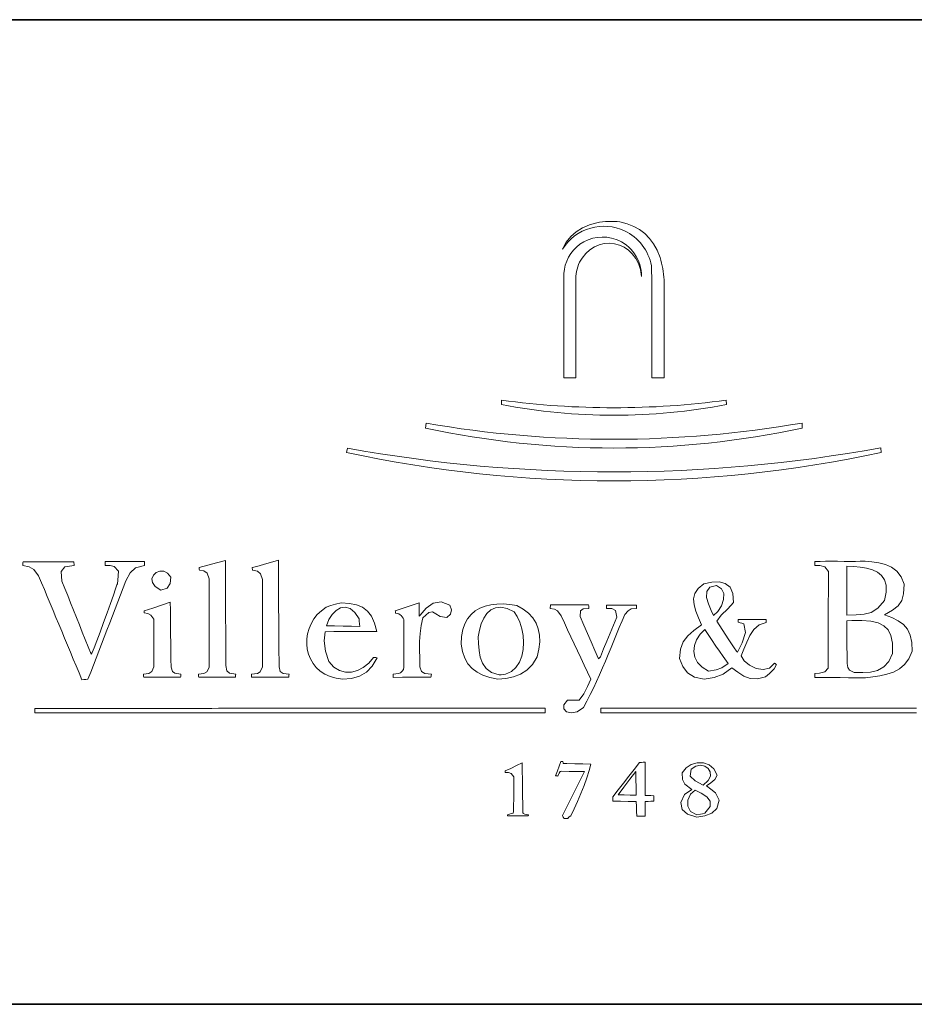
# Model space of a CAD drawing. Header units: millimetres. Extents: x 22 to 287, y 10 to 166.
# Tile 4 of 6: x 243 to 270, y 10 to 40. Entities that reach past the tile are written whole.
import ezdxf

# ---------------------------------------------------------------- set-up
doc = ezdxf.new("R2010")
doc.units = ezdxf.units.MM
doc.layers.add('253', color=7, linetype='Continuous', true_color=0xffffff)
doc.layers.add('255', color=7, linetype='Continuous', true_color=0xffffff)

# ---------------------------------------------------------------- blocks, each defined once
blk = doc.blocks.new('TabularNote1')
at = {"layer": '253', "color": 163, "linetype": 'Continuous', "lineweight": 35}
for p, q in [((-50, 30), (0, 30)), ((-50, 0), (0, 0))]:
    blk.add_line(p, q, dxfattribs=at)

msp = doc.modelspace()

# ---------------------------------------------------------------- linework, layer by layer
at = {"layer": '255', "color": 7, "linetype": 'Continuous', "lineweight": 18}
for p, q in [((259.896, 33.541), (260.087, 33.658)), ((260.087, 33.658), (260.296, 33.747)), ((260.296, 33.747), (260.519, 33.812)), ((261.226, 33.837), (261.447, 33.78)), ((261.447, 33.78), (261.646, 33.702)), ((261.646, 33.702), (261.825, 33.603)), ((261.825, 33.603), (261.984, 33.481)), ((259.586, 33.217), (259.727, 33.395)), ((259.727, 33.395), (259.896, 33.541)), ((261.984, 33.481), (262.125, 33.337)), ((262.125, 33.337), (262.249, 33.168)), ((259.477, 33.005), (259.586, 33.217)), ((260.45, 33.08), (260.311, 32.992)), ((260.597, 33.142), (260.45, 33.08)), ((260.75, 33.178), (260.597, 33.142)), ((260.904, 33.188), (260.75, 33.178)), ((261.058, 33.173), (260.904, 33.188)), ((261.208, 33.133), (261.058, 33.173)), ((261.351, 33.068), (261.208, 33.133)), ((261.484, 32.978), (261.351, 33.068)), ((262.249, 33.168), (262.357, 32.973)), ((260.185, 32.876), (260.073, 32.734)), ((260.311, 32.992), (260.185, 32.876)), ((261.603, 32.865), (261.484, 32.978)), ((261.705, 32.727), (261.603, 32.865)), ((261.788, 32.567), (261.705, 32.727)), ((262.357, 32.973), (262.449, 32.752)), ((261.848, 32.384), (261.788, 32.567)), ((259.516, 29.089), (259.517, 32.265)), ((259.885, 32.187), (259.885, 29.089)), ((261.882, 32.178), (261.848, 32.384)), ((262.201, 29.089), (262.201, 32.086)), ((262.571, 29.089), (262.571, 32.07)), ((259.637, 29.089), (259.516, 29.089)), ((259.76, 29.089), (259.637, 29.089)), ((259.885, 29.089), (259.76, 29.089)), ((262.571, 29.089), (262.201, 29.089)), ((257.613, 28.273), (257.618, 28.405)), ((264.468, 28.273), (264.463, 28.405)), ((255.302, 27.556), (255.319, 27.705)), ((266.773, 27.711), (266.779, 27.556)), ((252.894, 26.814), (252.92, 26.944)), ((269.172, 26.955), (269.189, 26.812)), ((243.031, 23.37), (243.033, 23.409)), ((243.033, 23.409), (243.037, 23.447)), ((243.037, 23.447), (243.042, 23.486)), ((243.042, 23.486), (243.299, 23.486)), ((243.299, 23.486), (243.556, 23.486)), ((243.556, 23.486), (243.812, 23.486)), ((243.812, 23.486), (244.07, 23.486)), ((244.07, 23.486), (244.328, 23.486)), ((244.328, 23.486), (244.587, 23.486)), ((244.587, 23.486), (244.588, 23.447)), ((244.588, 23.447), (244.592, 23.409)), ((244.592, 23.409), (244.598, 23.37)), ((245.541, 23.492), (245.839, 23.492)), ((245.541, 23.453), (245.541, 23.492)), ((245.541, 23.413), (245.541, 23.453)), ((245.541, 23.37), (245.541, 23.413)), ((245.839, 23.492), (246.137, 23.492)), ((246.137, 23.492), (246.436, 23.492)), ((246.436, 23.492), (246.737, 23.492)), ((246.737, 23.492), (246.737, 23.453)), ((246.737, 23.453), (246.737, 23.413)), ((246.737, 23.413), (246.737, 23.37)), ((248.673, 23.38), (248.938, 23.453)), ((248.938, 23.453), (249.203, 23.525)), ((249.203, 23.525), (249.204, 23.297)), ((250.158, 23.336), (250.369, 23.401)), ((250.369, 23.401), (250.819, 23.536)), ((250.819, 23.536), (250.82, 23.319)), ((267.165, 23.492), (267.325, 23.495)), ((267.165, 23.453), (267.165, 23.492)), ((267.165, 23.413), (267.165, 23.453)), ((267.165, 23.37), (267.165, 23.413)), ((267.325, 23.495), (267.485, 23.497)), ((267.485, 23.497), (267.645, 23.497)), ((267.645, 23.497), (267.85, 23.497)), ((267.85, 23.497), (268.059, 23.495)), ((268.059, 23.495), (268.268, 23.492)), ((268.268, 23.492), (268.407, 23.495)), ((268.407, 23.495), (268.549, 23.497)), ((268.549, 23.497), (268.693, 23.497)), ((268.693, 23.497), (268.9, 23.478)), ((268.9, 23.478), (269.11, 23.448)), ((269.11, 23.448), (269.314, 23.397)), ((243.222, 23.333), (243.031, 23.37)), ((243.365, 23.244), (243.222, 23.333)), ((243.511, 23.056), (243.365, 23.244)), ((244.308, 23.331), (244.196, 23.186)), ((244.196, 23.186), (244.223, 22.896)), ((244.598, 23.37), (244.308, 23.331)), ((245.69, 23.369), (245.541, 23.37)), ((245.819, 23.337), (245.69, 23.369)), ((245.943, 23.199), (245.819, 23.337)), ((245.927, 22.919), (245.943, 23.199)), ((246.305, 23.147), (246.175, 22.902)), ((246.464, 23.301), (246.305, 23.147)), ((246.737, 23.37), (246.464, 23.301)), ((247.011, 23.073), (247.094, 23.154)), ((247.094, 23.154), (247.204, 23.199)), ((247.204, 23.199), (247.324, 23.198)), ((247.324, 23.198), (247.44, 23.139)), ((247.44, 23.139), (247.537, 23.012)), ((248.408, 23.304), (248.673, 23.38)), ((248.409, 23.282), (248.408, 23.304)), ((248.41, 23.258), (248.409, 23.282)), ((248.414, 23.232), (248.41, 23.258)), ((248.545, 23.203), (248.414, 23.232)), ((248.651, 23.133), (248.545, 23.203)), ((248.712, 22.968), (248.651, 23.133)), ((249.204, 23.297), (249.205, 23.069)), ((250.024, 23.304), (250.158, 23.336)), ((250.025, 23.282), (250.024, 23.304)), ((250.026, 23.258), (250.025, 23.282)), ((250.03, 23.232), (250.026, 23.258)), ((250.185, 23.197), (250.03, 23.232)), ((250.274, 23.117), (250.185, 23.197)), ((250.333, 22.946), (250.274, 23.117)), ((250.82, 23.319), (250.821, 23.103)), ((250.821, 23.103), (250.822, 22.887)), ((267.32, 23.368), (267.165, 23.37)), ((267.468, 23.33), (267.32, 23.368)), ((267.579, 23.188), (267.468, 23.33)), ((267.577, 22.962), (267.579, 23.188)), ((268.141, 23.354), (268.347, 23.343)), ((268.141, 23.105), (268.141, 23.354)), ((268.141, 22.856), (268.141, 23.105)), ((268.347, 23.343), (268.549, 23.324)), ((268.549, 23.324), (268.742, 23.291)), ((268.742, 23.291), (268.919, 23.241)), ((268.919, 23.241), (269.074, 23.168)), ((269.074, 23.168), (269.199, 23.068)), ((269.314, 23.397), (269.502, 23.316)), ((269.502, 23.316), (269.665, 23.196)), ((269.665, 23.196), (269.796, 23.028)), ((243.599, 22.845), (243.511, 23.056)), ((243.688, 22.634), (243.599, 22.845)), ((244.223, 22.896), (244.31, 22.674)), ((245.899, 22.78), (245.916, 22.81)), ((245.916, 22.81), (245.927, 22.919)), ((246.175, 22.902), (246.092, 22.688)), ((246.968, 22.968), (247.011, 23.073)), ((246.981, 22.849), (246.968, 22.968)), ((247.065, 22.727), (246.981, 22.849)), ((247.517, 22.823), (247.43, 22.682)), ((247.537, 23.012), (247.517, 22.823)), ((248.712, 22.743), (248.712, 22.968)), ((249.205, 23.069), (249.206, 22.84)), ((249.206, 22.84), (249.207, 22.612)), ((250.333, 22.724), (250.333, 22.946)), ((250.822, 22.887), (250.823, 22.67)), ((263.605, 22.673), (263.784, 22.813)), ((263.784, 22.813), (264.024, 22.865)), ((264.024, 22.865), (264.245, 22.872)), ((264.245, 22.872), (264.435, 22.823)), ((264.435, 22.823), (264.58, 22.709)), ((267.576, 22.735), (267.577, 22.962)), ((268.141, 22.606), (268.141, 22.856)), ((269.199, 23.068), (269.289, 22.936)), ((269.289, 22.936), (269.338, 22.767)), ((269.796, 23.028), (269.884, 22.802)), ((269.884, 22.802), (269.867, 22.511)), ((243.776, 22.423), (243.688, 22.634)), ((244.31, 22.674), (244.399, 22.452)), ((245.791, 22.465), (245.858, 22.661)), ((245.858, 22.661), (245.899, 22.78)), ((246.092, 22.688), (246.009, 22.474)), ((247.234, 22.615), (247.065, 22.727)), ((247.43, 22.682), (247.234, 22.615)), ((248.712, 22.518), (248.712, 22.743)), ((248.712, 22.293), (248.712, 22.518)), ((249.207, 22.612), (249.209, 22.384)), ((250.333, 22.502), (250.333, 22.724)), ((250.333, 22.28), (250.333, 22.502)), ((250.823, 22.67), (250.824, 22.453)), ((263.467, 22.351), (263.504, 22.519)), ((263.504, 22.519), (263.605, 22.673)), ((263.868, 22.4), (263.871, 22.58)), ((263.871, 22.58), (263.96, 22.709)), ((263.96, 22.709), (264.165, 22.758)), ((264.165, 22.758), (264.322, 22.664)), ((264.322, 22.664), (264.391, 22.515)), ((264.391, 22.515), (264.385, 22.333)), ((264.58, 22.709), (264.669, 22.519)), ((264.669, 22.519), (264.689, 22.245)), ((267.575, 22.282), (267.576, 22.509)), ((267.576, 22.509), (267.576, 22.735)), ((268.141, 22.355), (268.141, 22.606)), ((269.337, 22.557), (269.283, 22.3)), ((269.338, 22.767), (269.337, 22.557)), ((269.867, 22.511), (269.81, 22.3)), ((243.864, 22.212), (243.776, 22.423)), ((243.952, 22.001), (243.864, 22.212)), ((244.399, 22.452), (244.487, 22.23)), ((244.487, 22.23), (244.576, 22.007)), ((245.602, 21.929), (245.703, 22.214)), ((245.703, 22.214), (245.791, 22.465)), ((245.927, 22.26), (245.844, 22.046)), ((246.009, 22.474), (245.927, 22.26)), ((247.261, 22.162), (247.526, 22.251)), ((247.526, 22.251), (247.528, 22.004)), ((248.712, 22.069), (248.712, 22.293)), ((249.209, 22.384), (249.21, 22.156)), ((250.333, 22.058), (250.333, 22.28)), ((250.824, 22.453), (250.826, 22.236)), ((250.826, 22.236), (250.827, 22.019)), ((252.559, 22.189), (252.727, 22.229)), ((252.727, 22.229), (252.981, 22.215)), ((252.981, 22.215), (253.198, 22.173)), ((254.861, 22.15), (255.104, 22.229)), ((255.104, 22.229), (255.104, 22.096)), ((255.322, 22.074), (255.532, 22.219)), ((255.532, 22.219), (255.774, 22.258)), ((255.774, 22.258), (256.047, 22.162)), ((263.483, 22.171), (263.467, 22.351)), ((263.922, 22.198), (263.868, 22.4)), ((264.385, 22.333), (264.321, 22.145)), ((264.689, 22.245), (264.515, 22.045)), ((267.574, 22.056), (267.575, 22.282)), ((268.141, 22.105), (268.141, 22.355)), ((269.283, 22.3), (269.085, 22.07)), ((269.81, 22.3), (269.702, 22.141)), ((244.041, 21.79), (243.952, 22.001)), ((244.576, 22.007), (244.665, 21.784)), ((245.495, 21.631), (245.602, 21.929)), ((245.844, 22.046), (245.761, 21.832)), ((246.732, 21.986), (246.997, 22.074)), ((246.732, 21.969), (246.732, 21.986)), ((246.732, 21.951), (246.732, 21.969)), ((246.732, 21.931), (246.732, 21.951)), ((246.841, 21.907), (246.732, 21.931)), ((246.932, 21.861), (246.841, 21.907)), ((246.997, 22.074), (247.261, 22.162)), ((247.528, 22.004), (247.53, 21.758)), ((248.712, 21.844), (248.712, 22.069)), ((249.21, 22.156), (249.211, 21.927)), ((249.211, 21.927), (249.212, 21.699)), ((250.333, 21.836), (250.333, 22.058)), ((250.827, 22.019), (250.828, 21.802)), ((252.004, 21.872), (252.129, 21.992)), ((252.129, 21.992), (252.274, 22.096)), ((252.274, 22.096), (252.413, 22.147)), ((252.413, 22.147), (252.559, 22.189)), ((252.46, 21.881), (252.581, 22.003)), ((252.581, 22.003), (252.715, 22.078)), ((252.715, 22.078), (252.857, 22.098)), ((252.857, 22.098), (253.002, 22.056)), ((253.002, 22.056), (253.144, 21.942)), ((253.144, 21.942), (253.278, 21.749)), ((253.198, 22.173), (253.38, 22.096)), ((253.38, 22.096), (253.53, 21.98)), ((253.53, 21.98), (253.651, 21.822)), ((254.381, 21.986), (254.62, 22.069)), ((254.383, 21.964), (254.381, 21.986)), ((254.387, 21.94), (254.383, 21.964)), ((254.392, 21.914), (254.387, 21.94)), ((254.62, 22.069), (254.861, 22.15)), ((255.104, 22.096), (255.105, 21.962)), ((255.105, 21.962), (255.109, 21.826)), ((255.142, 21.854), (255.322, 22.074)), ((255.399, 21.936), (255.225, 21.776)), ((255.517, 21.957), (255.399, 21.936)), ((255.62, 21.899), (255.517, 21.957)), ((256.047, 22.162), (256.091, 22.02)), ((256.091, 22.02), (256.058, 21.888)), ((256.691, 21.88), (256.816, 21.987)), ((256.816, 21.987), (256.958, 22.071)), ((256.958, 22.071), (257.116, 22.133)), ((257.077, 21.766), (257.175, 21.908)), ((257.116, 22.133), (257.288, 22.175)), ((257.175, 21.908), (257.294, 22.016)), ((257.288, 22.175), (257.473, 22.196)), ((257.294, 22.016), (257.435, 22.081)), ((257.435, 22.081), (257.599, 22.098)), ((257.473, 22.196), (257.667, 22.199)), ((257.599, 22.098), (257.787, 22.059)), ((257.667, 22.199), (257.871, 22.184)), ((257.787, 22.059), (257.999, 21.958)), ((257.871, 22.184), (258.082, 22.151)), ((257.999, 21.958), (258.096, 21.814)), ((258.082, 22.151), (258.28, 22.043)), ((258.28, 22.043), (258.443, 21.918)), ((258.443, 21.918), (258.574, 21.776)), ((259.102, 22.063), (259.104, 22.1)), ((259.234, 22.038), (259.102, 22.063)), ((259.104, 22.1), (259.108, 22.135)), ((259.108, 22.135), (259.113, 22.168)), ((259.113, 22.168), (259.403, 22.168)), ((259.323, 21.984), (259.234, 22.038)), ((259.433, 21.837), (259.323, 21.984)), ((259.403, 22.168), (259.692, 22.168)), ((259.692, 22.168), (259.982, 22.168)), ((259.982, 22.168), (260.271, 22.168)), ((260.022, 21.987), (260.017, 21.815)), ((260.101, 22.053), (260.022, 21.987)), ((260.282, 22.063), (260.101, 22.053)), ((260.271, 22.168), (260.273, 22.135)), ((260.273, 22.135), (260.277, 22.1)), ((260.277, 22.1), (260.282, 22.063)), ((260.812, 22.157), (261.117, 22.157)), ((260.812, 22.128), (260.812, 22.157)), ((260.812, 22.096), (260.812, 22.128)), ((260.812, 22.063), (260.812, 22.096)), ((260.98, 22.056), (260.812, 22.063)), ((261.091, 21.999), (260.98, 22.056)), ((261.132, 21.793), (261.091, 21.999)), ((261.117, 22.157), (261.424, 22.157)), ((261.473, 21.988), (261.374, 21.876)), ((261.424, 22.157), (261.733, 22.157)), ((261.567, 22.046), (261.473, 21.988)), ((261.733, 22.063), (261.567, 22.046)), ((261.733, 22.157), (261.733, 22.128)), ((261.733, 22.128), (261.733, 22.096)), ((261.733, 22.096), (261.733, 22.063)), ((263.537, 21.979), (263.483, 22.171)), ((263.618, 21.778), (263.537, 21.979)), ((264.001, 22.002), (263.922, 22.198)), ((264.077, 21.843), (264.001, 22.002)), ((264.213, 21.973), (264.077, 21.843)), ((264.321, 22.145), (264.213, 21.973)), ((264.515, 22.045), (264.307, 21.853)), ((267.574, 21.829), (267.574, 22.056)), ((268.141, 21.854), (268.141, 22.105)), ((268.885, 21.941), (268.67, 21.883)), ((269.085, 22.07), (268.885, 21.941)), ((269.529, 22.005), (269.283, 21.865)), ((269.702, 22.141), (269.529, 22.005)), ((244.129, 21.578), (244.041, 21.79)), ((244.665, 21.784), (244.754, 21.561)), ((245.388, 21.34), (245.495, 21.631)), ((245.679, 21.618), (245.596, 21.404)), ((245.761, 21.832), (245.679, 21.618)), ((247.019, 21.738), (246.932, 21.861)), ((247.019, 21.498), (247.019, 21.738)), ((247.53, 21.758), (247.533, 21.51)), ((248.712, 21.619), (248.712, 21.844)), ((248.712, 21.393), (248.712, 21.619)), ((249.212, 21.699), (249.213, 21.47)), ((250.333, 21.614), (250.333, 21.836)), ((250.333, 21.392), (250.333, 21.614)), ((250.828, 21.802), (250.83, 21.585)), ((251.816, 21.597), (251.9, 21.74)), ((251.9, 21.74), (252.004, 21.872)), ((252.28, 21.534), (252.358, 21.722)), ((252.358, 21.722), (252.46, 21.881)), ((253.284, 21.671), (253.278, 21.749)), ((253.284, 21.671), (253.291, 21.593)), ((253.651, 21.822), (253.747, 21.616)), ((253.747, 21.616), (253.819, 21.357)), ((254.646, 21.453), (254.646, 21.678)), ((255.109, 21.826), (255.12, 21.837)), ((255.12, 21.837), (255.131, 21.847)), ((255.131, 21.847), (255.142, 21.854)), ((255.225, 21.776), (255.166, 21.543)), ((255.75, 21.821), (255.62, 21.899)), ((255.947, 21.782), (255.75, 21.821)), ((256.058, 21.888), (255.947, 21.782)), ((256.499, 21.596), (256.584, 21.75)), ((256.584, 21.75), (256.691, 21.88)), ((257.001, 21.596), (257.077, 21.766)), ((258.096, 21.814), (258.176, 21.64)), ((258.176, 21.64), (258.236, 21.445)), ((258.574, 21.776), (258.673, 21.617)), ((258.673, 21.617), (258.739, 21.442)), ((259.532, 21.624), (259.433, 21.837)), ((259.632, 21.41), (259.532, 21.624)), ((260.017, 21.815), (260.127, 21.557)), ((261.03, 21.551), (261.132, 21.793)), ((261.29, 21.679), (261.207, 21.479)), ((261.374, 21.876), (261.29, 21.679)), ((263.713, 21.567), (263.618, 21.778)), ((264.307, 21.853), (264.181, 21.672)), ((264.181, 21.672), (264.526, 21.139)), ((264.832, 21.721), (265.113, 21.725)), ((264.832, 21.698), (264.832, 21.721)), ((264.832, 21.671), (264.832, 21.698)), ((264.832, 21.644), (264.832, 21.671)), ((264.887, 21.627), (264.832, 21.644)), ((264.944, 21.609), (264.887, 21.627)), ((265.003, 21.589), (264.944, 21.609)), ((265.113, 21.725), (265.395, 21.727)), ((265.395, 21.727), (265.676, 21.727)), ((265.676, 21.633), (265.467, 21.561)), ((265.676, 21.727), (265.676, 21.698)), ((265.676, 21.698), (265.676, 21.666)), ((265.676, 21.666), (265.676, 21.633)), ((267.573, 21.376), (267.574, 21.603)), ((267.574, 21.603), (267.574, 21.829)), ((268.427, 21.864), (268.141, 21.854)), ((268.141, 21.688), (268.292, 21.694)), ((268.141, 21.427), (268.141, 21.688)), ((268.292, 21.694), (268.445, 21.698)), ((268.67, 21.883), (268.427, 21.864)), ((268.445, 21.698), (268.599, 21.699)), ((268.599, 21.699), (268.873, 21.669)), ((268.873, 21.669), (269.096, 21.618)), ((269.096, 21.618), (269.27, 21.536)), ((269.283, 21.865), (269.511, 21.784)), ((269.511, 21.784), (269.705, 21.689)), ((269.705, 21.689), (269.863, 21.573)), ((244.217, 21.367), (244.129, 21.578)), ((244.305, 21.155), (244.217, 21.367)), ((244.754, 21.561), (244.843, 21.338)), ((244.843, 21.338), (244.932, 21.115)), ((245.29, 21.077), (245.388, 21.34)), ((245.596, 21.404), (245.513, 21.19)), ((247.019, 21.256), (247.019, 21.498)), ((247.533, 21.51), (247.535, 21.263)), ((248.712, 21.168), (248.712, 21.393)), ((249.213, 21.47), (249.214, 21.242)), ((250.333, 21.17), (250.333, 21.392)), ((250.83, 21.585), (250.831, 21.368)), ((250.831, 21.368), (250.833, 21.151)), ((251.708, 21.292), (251.752, 21.447)), ((251.752, 21.447), (251.816, 21.597)), ((252.247, 21.352), (252.214, 21.07)), ((252.509, 21.354), (252.247, 21.352)), ((252.533, 21.53), (252.28, 21.534)), ((252.771, 21.356), (252.509, 21.354)), ((252.788, 21.525), (252.533, 21.53)), ((253.033, 21.357), (252.771, 21.356)), ((253.044, 21.519), (252.788, 21.525)), ((253.295, 21.357), (253.033, 21.357)), ((253.3, 21.512), (253.044, 21.519)), ((253.3, 21.512), (253.291, 21.593)), ((253.557, 21.357), (253.295, 21.357)), ((253.819, 21.357), (253.557, 21.357)), ((254.646, 21.218), (254.646, 21.453)), ((255.134, 21.302), (255.122, 21.055)), ((255.166, 21.543), (255.134, 21.302)), ((256.397, 21.21), (256.436, 21.416)), ((256.436, 21.416), (256.499, 21.596)), ((256.907, 21.197), (256.944, 21.404)), ((256.944, 21.404), (257.001, 21.596)), ((258.236, 21.445), (258.274, 21.237)), ((258.739, 21.442), (258.775, 21.251)), ((259.732, 21.196), (259.632, 21.41)), ((260.127, 21.557), (260.238, 21.299)), ((260.829, 21.068), (260.929, 21.31)), ((260.929, 21.31), (261.03, 21.551)), ((261.207, 21.479), (261.123, 21.277)), ((263.295, 21.228), (263.482, 21.393)), ((263.482, 21.393), (263.713, 21.567)), ((263.665, 21.275), (263.812, 21.423)), ((263.812, 21.423), (264.013, 21.119)), ((264.948, 21.01), (265.052, 21.324)), ((265.052, 21.324), (265.003, 21.589)), ((265.308, 21.424), (265.186, 21.241)), ((265.467, 21.561), (265.308, 21.424)), ((267.573, 21.149), (267.573, 21.376)), ((268.141, 21.165), (268.141, 21.427)), ((269.27, 21.536), (269.398, 21.413)), ((269.398, 21.413), (269.483, 21.237)), ((269.863, 21.573), (269.985, 21.429)), ((269.985, 21.429), (270.071, 21.249)), ((244.394, 20.943), (244.305, 21.155)), ((244.932, 21.115), (245.021, 20.891)), ((245.206, 20.864), (245.29, 21.077)), ((245.513, 21.19), (245.43, 20.976)), ((247.019, 21.015), (247.019, 21.256)), ((247.02, 20.773), (247.019, 21.015)), ((247.535, 21.263), (247.538, 21.015)), ((247.538, 21.015), (247.541, 20.767)), ((248.712, 20.943), (248.712, 21.168)), ((249.214, 21.242), (249.216, 21.013)), ((249.216, 21.013), (249.217, 20.784)), ((250.333, 20.948), (250.333, 21.17)), ((250.833, 21.151), (250.835, 20.934)), ((251.683, 20.976), (251.685, 21.134)), ((251.685, 21.134), (251.708, 21.292)), ((252.214, 21.07), (252.258, 20.755)), ((254.646, 20.982), (254.646, 21.218)), ((255.122, 21.055), (255.121, 20.802)), ((256.383, 20.977), (256.397, 21.21)), ((256.915, 20.993), (256.907, 21.197)), ((258.274, 21.237), (258.288, 21.023)), ((258.288, 21.023), (258.275, 20.811)), ((258.781, 21.044), (258.757, 20.822)), ((258.775, 21.251), (258.781, 21.044)), ((259.833, 20.981), (259.732, 21.196)), ((260.238, 21.299), (260.35, 21.041)), ((260.35, 21.041), (260.462, 20.783)), ((260.729, 20.827), (260.829, 21.068)), ((261.039, 21.073), (260.955, 20.868)), ((261.123, 21.277), (261.039, 21.073)), ((263.069, 20.823), (263.156, 21.046)), ((263.156, 21.046), (263.295, 21.228)), ((263.493, 20.931), (263.558, 21.108)), ((263.558, 21.108), (263.665, 21.275)), ((264.013, 21.119), (264.151, 20.912)), ((264.526, 21.139), (264.707, 20.864)), ((264.81, 20.734), (264.948, 21.01)), ((265.088, 21.032), (265.001, 20.816)), ((265.186, 21.241), (265.088, 21.032)), ((267.573, 20.923), (267.573, 21.149)), ((268.142, 20.904), (268.141, 21.165)), ((269.483, 21.237), (269.526, 21)), ((269.526, 21), (269.531, 20.69)), ((270.071, 21.249), (270.12, 21.027)), ((270.12, 21.027), (270.132, 20.756)), ((244.482, 20.732), (244.394, 20.943)), ((244.57, 20.52), (244.482, 20.732)), ((245.021, 20.891), (245.111, 20.668)), ((245.111, 20.668), (245.144, 20.72)), ((245.144, 20.72), (245.206, 20.864)), ((245.348, 20.762), (245.265, 20.549)), ((245.43, 20.976), (245.348, 20.762)), ((247.022, 20.53), (247.02, 20.773)), ((247.541, 20.767), (247.544, 20.519)), ((248.712, 20.717), (248.712, 20.943)), ((248.712, 20.491), (248.712, 20.717)), ((249.217, 20.784), (249.218, 20.555)), ((250.333, 20.726), (250.333, 20.948)), ((250.333, 20.504), (250.333, 20.726)), ((250.835, 20.934), (250.836, 20.716)), ((250.836, 20.716), (250.838, 20.499)), ((251.7, 20.82), (251.683, 20.976)), ((251.738, 20.668), (251.7, 20.82)), ((252.258, 20.755), (252.357, 20.447)), ((254.646, 20.745), (254.646, 20.982)), ((254.646, 20.508), (254.646, 20.745)), ((255.121, 20.802), (255.125, 20.546)), ((256.429, 20.745), (256.383, 20.977)), ((256.499, 20.545), (256.429, 20.745)), ((256.932, 20.783), (256.915, 20.993)), ((256.969, 20.58), (256.932, 20.783)), ((258.275, 20.811), (258.234, 20.609)), ((258.757, 20.822), (258.705, 20.585)), ((259.933, 20.767), (259.833, 20.981)), ((260.034, 20.552), (259.933, 20.767)), ((260.462, 20.783), (260.575, 20.525)), ((260.63, 20.585), (260.729, 20.827)), ((260.955, 20.868), (260.869, 20.661)), ((263.04, 20.536), (263.069, 20.823)), ((263.475, 20.75), (263.493, 20.931)), ((263.506, 20.574), (263.475, 20.75)), ((264.151, 20.912), (264.259, 20.755)), ((264.259, 20.755), (264.372, 20.596)), ((264.707, 20.864), (264.782, 20.758)), ((264.782, 20.758), (264.81, 20.734)), ((265.001, 20.816), (264.915, 20.613)), ((267.573, 20.696), (267.573, 20.923)), ((268.144, 20.643), (268.142, 20.904)), ((270.132, 20.756), (270.032, 20.531)), ((244.658, 20.308), (244.57, 20.52)), ((245.265, 20.549), (245.182, 20.335)), ((247.024, 20.287), (247.022, 20.53)), ((247.544, 20.519), (247.548, 20.271)), ((248.712, 20.265), (248.712, 20.491)), ((249.218, 20.555), (249.219, 20.326)), ((250.333, 20.282), (250.333, 20.504)), ((250.838, 20.499), (250.841, 20.282)), ((251.797, 20.523), (251.738, 20.668)), ((251.875, 20.387), (251.797, 20.523)), ((252.357, 20.447), (252.511, 20.277)), ((253.571, 20.395), (253.719, 20.563)), ((253.824, 20.558), (253.677, 20.305)), ((253.719, 20.563), (253.753, 20.563)), ((253.753, 20.563), (253.787, 20.562)), ((253.787, 20.562), (253.824, 20.558)), ((254.646, 20.271), (254.646, 20.508)), ((255.125, 20.546), (255.126, 20.287)), ((256.596, 20.375), (256.499, 20.545)), ((257.038, 20.392), (256.969, 20.58)), ((258.162, 20.425), (258.058, 20.266)), ((258.234, 20.609), (258.162, 20.425)), ((258.705, 20.585), (258.561, 20.356)), ((260.135, 20.337), (260.034, 20.552)), ((260.575, 20.525), (260.591, 20.546)), ((260.591, 20.546), (260.609, 20.567)), ((260.609, 20.567), (260.63, 20.585)), ((260.782, 20.455), (260.693, 20.249)), ((260.869, 20.661), (260.782, 20.455)), ((263.145, 20.294), (263.04, 20.536)), ((263.589, 20.411), (263.506, 20.574)), ((263.729, 20.269), (263.589, 20.411)), ((264.372, 20.596), (264.523, 20.387)), ((264.915, 20.613), (265.011, 20.467)), ((265.011, 20.467), (265.174, 20.334)), ((267.573, 20.47), (267.573, 20.696)), ((267.573, 20.243), (267.573, 20.47)), ((268.147, 20.381), (268.144, 20.643)), ((269.415, 20.445), (269.262, 20.278)), ((269.531, 20.69), (269.415, 20.445)), ((270.032, 20.531), (269.899, 20.356)), ((244.747, 20.097), (244.658, 20.308)), ((245.1, 20.121), (245.017, 19.907)), ((245.182, 20.335), (245.1, 20.121)), ((246.876, 20.082), (246.968, 20.142)), ((246.968, 20.142), (247.024, 20.287)), ((247.548, 20.271), (247.588, 20.141)), ((247.588, 20.141), (247.665, 20.085)), ((248.549, 20.077), (248.643, 20.128)), ((248.643, 20.128), (248.712, 20.265)), ((249.219, 20.326), (249.244, 20.161)), ((249.244, 20.161), (249.325, 20.094)), ((250.181, 20.076), (250.265, 20.128)), ((250.265, 20.128), (250.333, 20.282)), ((250.841, 20.282), (250.876, 20.14)), ((250.876, 20.14), (250.965, 20.082)), ((251.975, 20.264), (251.875, 20.387)), ((252.094, 20.154), (251.975, 20.264)), ((252.234, 20.061), (252.094, 20.154)), ((252.511, 20.277), (252.681, 20.168)), ((252.681, 20.168), (252.86, 20.117)), ((252.86, 20.117), (253.045, 20.119)), ((253.045, 20.119), (253.228, 20.168)), ((253.228, 20.168), (253.405, 20.262)), ((253.5, 20.122), (253.291, 20.001)), ((253.405, 20.262), (253.571, 20.395)), ((253.677, 20.305), (253.5, 20.122)), ((255.126, 20.287), (255.178, 20.142)), ((255.178, 20.142), (255.276, 20.082)), ((256.72, 20.233), (256.596, 20.375)), ((256.871, 20.117), (256.72, 20.233)), ((257.052, 20.025), (256.871, 20.117)), ((257.148, 20.232), (257.038, 20.392)), ((257.313, 20.109), (257.148, 20.232)), ((257.541, 20.034), (257.313, 20.109)), ((257.917, 20.14), (257.74, 20.056)), ((258.058, 20.266), (257.917, 20.14)), ((258.391, 20.184), (258.197, 20.06)), ((258.561, 20.356), (258.391, 20.184)), ((260.236, 20.122), (260.135, 20.337)), ((260.337, 19.907), (260.236, 20.122)), ((260.693, 20.249), (260.603, 20.043)), ((263.289, 20.099), (263.145, 20.294)), ((263.928, 20.155), (263.729, 20.269)), ((264.153, 20.188), (263.928, 20.155)), ((264.327, 20.254), (264.153, 20.188)), ((264.523, 20.387), (264.327, 20.254)), ((264.639, 20.254), (264.369, 20.06)), ((264.814, 20.119), (264.639, 20.254)), ((264.998, 20.003), (264.814, 20.119)), ((265.174, 20.334), (265.377, 20.236)), ((265.377, 20.236), (265.591, 20.197)), ((265.591, 20.197), (265.786, 20.241)), ((265.924, 20.221), (265.778, 20.078)), ((265.786, 20.241), (265.935, 20.392)), ((265.996, 20.354), (265.924, 20.221)), ((265.935, 20.392), (265.953, 20.381)), ((265.953, 20.381), (265.974, 20.368)), ((265.974, 20.368), (265.996, 20.354)), ((267.304, 20.088), (267.471, 20.131)), ((267.471, 20.131), (267.573, 20.243)), ((268.167, 20.262), (268.147, 20.381)), ((268.222, 20.179), (268.167, 20.262)), ((268.367, 20.111), (268.222, 20.179)), ((268.626, 20.106), (268.367, 20.111)), ((268.864, 20.123), (268.626, 20.106)), ((269.077, 20.175), (268.864, 20.123)), ((269.262, 20.278), (269.077, 20.175)), ((269.558, 20.125), (269.359, 20.056)), ((269.74, 20.223), (269.558, 20.125)), ((269.899, 20.356), (269.74, 20.223)), ((244.835, 19.885), (244.747, 20.097)), ((244.895, 19.894), (244.835, 19.885)), ((244.956, 19.901), (244.895, 19.894)), ((245.017, 19.907), (244.956, 19.901)), ((246.71, 20.061), (246.876, 20.082)), ((246.71, 20.032), (246.71, 20.061)), ((246.712, 20), (246.71, 20.032)), ((246.715, 19.968), (246.712, 20)), ((246.997, 19.968), (246.715, 19.968)), ((247.278, 19.968), (246.997, 19.968)), ((247.559, 19.968), (247.278, 19.968)), ((247.84, 19.968), (247.559, 19.968)), ((247.665, 20.085), (247.851, 20.061)), ((247.842, 20), (247.84, 19.968)), ((247.846, 20.032), (247.842, 20)), ((247.851, 20.061), (247.846, 20.032)), ((248.381, 20.061), (248.549, 20.077)), ((248.383, 20.032), (248.381, 20.061)), ((248.387, 20), (248.383, 20.032)), ((248.392, 19.968), (248.387, 20)), ((248.67, 19.968), (248.392, 19.968)), ((248.95, 19.968), (248.67, 19.968)), ((249.23, 19.968), (248.95, 19.968)), ((249.511, 19.968), (249.23, 19.968)), ((249.325, 20.094), (249.523, 20.061)), ((249.513, 20), (249.511, 19.968)), ((249.517, 20.032), (249.513, 20)), ((249.523, 20.061), (249.517, 20.032)), ((250.002, 20.061), (250.181, 20.076)), ((250.002, 20.032), (250.002, 20.061)), ((250.002, 20), (250.002, 20.032)), ((250.002, 19.968), (250.002, 20)), ((250.284, 19.968), (250.002, 19.968)), ((250.566, 19.968), (250.284, 19.968)), ((250.848, 19.968), (250.566, 19.968)), ((251.133, 19.968), (250.848, 19.968)), ((250.965, 20.082), (251.144, 20.061)), ((251.135, 20), (251.133, 19.968)), ((251.139, 20.032), (251.135, 20)), ((251.144, 20.061), (251.139, 20.032)), ((252.394, 19.988), (252.234, 20.061)), ((252.575, 19.935), (252.394, 19.988)), ((252.776, 19.907), (252.575, 19.935)), ((253.051, 19.932), (252.776, 19.907)), ((253.291, 20.001), (253.051, 19.932)), ((254.315, 20.061), (254.481, 20.076)), ((254.315, 20.028), (254.315, 20.061)), ((254.315, 19.995), (254.315, 20.028)), ((254.315, 19.962), (254.315, 19.995)), ((254.601, 19.965), (254.315, 19.962)), ((254.889, 19.967), (254.601, 19.965)), ((255.178, 19.967), (254.889, 19.967)), ((255.468, 19.968), (255.178, 19.967)), ((255.276, 20.082), (255.479, 20.061)), ((255.469, 20), (255.468, 19.968)), ((255.473, 20.032), (255.469, 20)), ((255.479, 20.061), (255.473, 20.032)), ((257.262, 19.956), (257.052, 20.025)), ((257.503, 19.907), (257.262, 19.956)), ((257.75, 19.929), (257.503, 19.907)), ((257.607, 20.043), (257.541, 20.034)), ((257.674, 20.05), (257.607, 20.043)), ((257.74, 20.056), (257.674, 20.05)), ((257.982, 19.977), (257.75, 19.929)), ((258.197, 20.06), (257.982, 19.977)), ((260.24, 19.681), (260.337, 19.907)), ((260.51, 19.839), (260.415, 19.637)), ((260.603, 20.043), (260.51, 19.839)), ((263.495, 19.966), (263.289, 20.099)), ((263.79, 19.907), (263.495, 19.966)), ((264.097, 19.954), (263.79, 19.907)), ((264.369, 20.06), (264.097, 19.954)), ((265.197, 19.928), (264.998, 20.003)), ((265.416, 19.913), (265.197, 19.928)), ((265.659, 19.979), (265.416, 19.913)), ((265.778, 20.078), (265.659, 19.979)), ((267.165, 20.078), (267.304, 20.088)), ((267.165, 20.039), (267.165, 20.078)), ((267.165, 20.001), (267.165, 20.039)), ((267.165, 19.962), (267.165, 20.001)), ((267.421, 19.959), (267.165, 19.962)), ((267.678, 19.957), (267.421, 19.959)), ((267.934, 19.954), (267.678, 19.957)), ((268.191, 19.951), (267.934, 19.954)), ((268.447, 19.948), (268.191, 19.951)), ((268.704, 19.945), (268.447, 19.948)), ((268.927, 19.973), (268.704, 19.945)), ((269.147, 20.008), (268.927, 19.973)), ((269.359, 20.056), (269.147, 20.008)), ((260.128, 19.458), (260.24, 19.681)), ((260.415, 19.637), (260.317, 19.437)), ((259.517, 19.124), (259.626, 19.262)), ((259.626, 19.262), (259.742, 19.262)), ((259.742, 19.262), (259.859, 19.262)), ((259.859, 19.262), (259.979, 19.262)), ((259.979, 19.262), (260.128, 19.458)), ((260.216, 19.24), (260.111, 19.047)), ((260.317, 19.437), (260.216, 19.24)), ((243.401, 19.013), (243.608, 19.014)), ((243.401, 18.969), (243.401, 19.013)), ((243.401, 18.925), (243.401, 18.969)), ((243.401, 18.881), (243.401, 18.925)), ((243.608, 19.014), (243.815, 19.014)), ((243.815, 19.014), (244.022, 19.014)), ((244.022, 19.014), (244.23, 19.014)), ((244.23, 19.014), (244.437, 19.014)), ((244.437, 19.014), (244.644, 19.015)), ((244.644, 19.015), (244.851, 19.015)), ((244.851, 19.015), (245.058, 19.015)), ((245.058, 19.015), (245.265, 19.015)), ((245.265, 19.015), (245.473, 19.015)), ((245.473, 19.015), (245.68, 19.016)), ((245.68, 19.016), (245.887, 19.016)), ((245.887, 19.016), (246.094, 19.016)), ((246.094, 19.016), (246.301, 19.016)), ((246.301, 19.016), (246.509, 19.016)), ((246.509, 19.016), (246.716, 19.016)), ((246.716, 19.016), (246.923, 19.016)), ((246.923, 19.016), (247.13, 19.017)), ((247.13, 19.017), (247.338, 19.017)), ((247.338, 19.017), (247.545, 19.017)), ((247.545, 19.017), (247.752, 19.017)), ((247.752, 19.017), (247.959, 19.017)), ((247.959, 19.017), (248.167, 19.017)), ((248.167, 19.017), (248.374, 19.017)), ((248.374, 19.017), (248.581, 19.017)), ((248.581, 19.017), (248.788, 19.017)), ((248.788, 19.017), (248.996, 19.018)), ((248.996, 19.018), (249.203, 19.018)), ((249.203, 19.018), (249.41, 19.018)), ((249.41, 19.018), (249.617, 19.018)), ((249.617, 19.018), (249.825, 19.018)), ((249.825, 19.018), (250.032, 19.018)), ((250.032, 19.018), (250.239, 19.018)), ((250.239, 19.018), (250.447, 19.018)), ((250.447, 19.018), (250.654, 19.018)), ((250.654, 19.018), (250.861, 19.018)), ((250.861, 19.018), (251.069, 19.018)), ((251.069, 19.018), (251.276, 19.018)), ((251.276, 19.018), (251.483, 19.018)), ((251.483, 19.018), (251.69, 19.018)), ((251.69, 19.018), (251.898, 19.018)), ((251.898, 19.018), (252.105, 19.018)), ((252.105, 19.018), (252.312, 19.019)), ((252.312, 19.019), (252.52, 19.019)), ((252.52, 19.019), (252.727, 19.019)), ((252.727, 19.019), (252.934, 19.019)), ((252.934, 19.019), (253.142, 19.019)), ((253.142, 19.019), (253.349, 19.019)), ((253.349, 19.019), (253.556, 19.019)), ((253.556, 19.019), (253.764, 19.019)), ((253.764, 19.019), (253.971, 19.019)), ((253.971, 19.019), (254.178, 19.019)), ((254.178, 19.019), (254.386, 19.019)), ((254.386, 19.019), (254.593, 19.019)), ((254.593, 19.019), (254.8, 19.019)), ((254.8, 19.019), (255.008, 19.019)), ((255.008, 19.019), (255.215, 19.019)), ((255.215, 19.019), (255.422, 19.019)), ((255.422, 19.019), (255.63, 19.019)), ((255.63, 19.019), (255.837, 19.019)), ((255.837, 19.019), (256.045, 19.019)), ((256.045, 19.019), (256.252, 19.019)), ((256.252, 19.019), (256.459, 19.019)), ((256.459, 19.019), (256.667, 19.019)), ((256.667, 19.019), (256.874, 19.019)), ((256.874, 19.019), (257.081, 19.019)), ((257.081, 19.019), (257.289, 19.019)), ((257.289, 19.019), (257.496, 19.019)), ((257.496, 19.019), (257.703, 19.019)), ((257.703, 19.019), (257.911, 19.019)), ((257.911, 19.019), (258.118, 19.019)), ((258.118, 19.019), (258.326, 19.019)), ((258.326, 19.019), (258.533, 19.019)), ((258.533, 19.019), (258.74, 19.019)), ((258.74, 19.019), (258.948, 19.019)), ((258.948, 19.019), (258.948, 18.973)), ((258.948, 18.973), (258.948, 18.925)), ((258.948, 18.925), (258.948, 18.876)), ((259.518, 19.001), (259.517, 19.124)), ((259.602, 18.912), (259.518, 19.001)), ((259.745, 18.877), (259.602, 18.912)), ((259.923, 18.915), (259.745, 18.877)), ((260.111, 19.047), (259.923, 18.915)), ((260.641, 19.019), (260.845, 19.019)), ((260.641, 18.973), (260.641, 19.019)), ((260.641, 18.925), (260.641, 18.973)), ((260.641, 18.876), (260.641, 18.925)), ((260.845, 19.019), (261.05, 19.019)), ((261.05, 19.019), (261.255, 19.019)), ((261.255, 19.019), (261.459, 19.019)), ((261.459, 19.019), (261.664, 19.019)), ((261.664, 19.019), (261.868, 19.019)), ((261.868, 19.019), (262.073, 19.019)), ((262.073, 19.019), (262.278, 19.019)), ((262.278, 19.019), (262.482, 19.019)), ((262.482, 19.019), (262.687, 19.019)), ((262.687, 19.019), (262.891, 19.019)), ((262.891, 19.019), (263.096, 19.019)), ((263.096, 19.019), (263.301, 19.019)), ((263.301, 19.019), (263.505, 19.019)), ((263.505, 19.019), (263.71, 19.019)), ((263.71, 19.019), (263.914, 19.019)), ((263.914, 19.019), (264.119, 19.019)), ((264.119, 19.019), (264.324, 19.019)), ((264.324, 19.019), (264.528, 19.019)), ((264.528, 19.019), (264.733, 19.019)), ((264.733, 19.019), (264.937, 19.019)), ((264.937, 19.019), (265.142, 19.019)), ((265.142, 19.019), (265.347, 19.019)), ((265.347, 19.019), (265.551, 19.019)), ((265.551, 19.019), (265.756, 19.019)), ((265.756, 19.019), (265.96, 19.019)), ((265.96, 19.019), (266.165, 19.019)), ((266.165, 19.019), (266.37, 19.019)), ((266.37, 19.019), (266.574, 19.019)), ((266.574, 19.019), (266.779, 19.019)), ((266.779, 19.019), (266.983, 19.019)), ((266.983, 19.019), (267.188, 19.019)), ((267.188, 19.019), (267.393, 19.019)), ((267.393, 19.019), (267.597, 19.019)), ((267.597, 19.019), (267.802, 19.019)), ((267.802, 19.019), (268.006, 19.019)), ((268.006, 19.019), (268.211, 19.019)), ((268.211, 19.019), (268.416, 19.019)), ((268.416, 19.019), (268.62, 19.019)), ((268.62, 19.019), (268.825, 19.018)), ((268.825, 19.018), (269.03, 19.018)), ((269.03, 19.018), (269.234, 19.018)), ((269.234, 19.018), (269.439, 19.018)), ((269.439, 19.018), (269.643, 19.018)), ((269.643, 19.018), (269.848, 19.018)), ((269.848, 19.018), (270.053, 19.018)), ((270.053, 19.018), (270.257, 19.018)), ((243.608, 18.881), (243.401, 18.881)), ((243.815, 18.881), (243.608, 18.881)), ((244.022, 18.881), (243.815, 18.881)), ((244.23, 18.881), (244.022, 18.881)), ((244.437, 18.881), (244.23, 18.881)), ((244.644, 18.881), (244.437, 18.881)), ((244.851, 18.881), (244.644, 18.881)), ((245.058, 18.881), (244.851, 18.881)), ((245.265, 18.881), (245.058, 18.881)), ((245.473, 18.881), (245.265, 18.881)), ((245.68, 18.881), (245.473, 18.881)), ((245.887, 18.881), (245.68, 18.881)), ((246.094, 18.881), (245.887, 18.881)), ((246.301, 18.881), (246.094, 18.881)), ((246.509, 18.881), (246.301, 18.881)), ((246.716, 18.881), (246.509, 18.881)), ((246.923, 18.881), (246.716, 18.881)), ((247.13, 18.881), (246.923, 18.881)), ((247.338, 18.881), (247.13, 18.881)), ((247.545, 18.881), (247.338, 18.881)), ((247.752, 18.881), (247.545, 18.881)), ((247.959, 18.881), (247.752, 18.881)), ((248.167, 18.881), (247.959, 18.881)), ((248.374, 18.881), (248.167, 18.881)), ((248.581, 18.881), (248.374, 18.881)), ((248.788, 18.881), (248.581, 18.881)), ((248.996, 18.881), (248.788, 18.881)), ((249.203, 18.881), (248.996, 18.881)), ((249.41, 18.881), (249.203, 18.881)), ((249.617, 18.881), (249.41, 18.881)), ((249.825, 18.881), (249.617, 18.881)), ((250.032, 18.881), (249.825, 18.881)), ((250.239, 18.881), (250.032, 18.881)), ((250.447, 18.881), (250.239, 18.881)), ((250.654, 18.881), (250.447, 18.881)), ((250.861, 18.88), (250.654, 18.881)), ((251.069, 18.88), (250.861, 18.88)), ((251.276, 18.88), (251.069, 18.88)), ((251.483, 18.88), (251.276, 18.88)), ((251.69, 18.88), (251.483, 18.88)), ((251.898, 18.88), (251.69, 18.88)), ((252.105, 18.88), (251.898, 18.88)), ((252.312, 18.88), (252.105, 18.88)), ((252.52, 18.88), (252.312, 18.88)), ((252.727, 18.88), (252.52, 18.88)), ((252.934, 18.88), (252.727, 18.88)), ((253.142, 18.88), (252.934, 18.88)), ((253.349, 18.88), (253.142, 18.88)), ((253.556, 18.88), (253.349, 18.88)), ((253.764, 18.879), (253.556, 18.88)), ((253.971, 18.879), (253.764, 18.879)), ((254.178, 18.879), (253.971, 18.879)), ((254.386, 18.879), (254.178, 18.879)), ((254.593, 18.879), (254.386, 18.879)), ((254.8, 18.879), (254.593, 18.879)), ((255.008, 18.879), (254.8, 18.879)), ((255.215, 18.879), (255.008, 18.879)), ((255.422, 18.879), (255.215, 18.879)), ((255.63, 18.878), (255.422, 18.879)), ((255.837, 18.878), (255.63, 18.878)), ((256.045, 18.878), (255.837, 18.878)), ((256.252, 18.878), (256.045, 18.878)), ((256.459, 18.878), (256.252, 18.878)), ((256.667, 18.878), (256.459, 18.878)), ((256.874, 18.877), (256.667, 18.878)), ((257.081, 18.877), (256.874, 18.877)), ((257.289, 18.877), (257.081, 18.877)), ((257.496, 18.877), (257.289, 18.877)), ((257.703, 18.877), (257.496, 18.877)), ((257.911, 18.877), (257.703, 18.877)), ((258.118, 18.876), (257.911, 18.877)), ((258.326, 18.876), (258.118, 18.876)), ((258.533, 18.876), (258.326, 18.876)), ((258.74, 18.876), (258.533, 18.876)), ((258.948, 18.876), (258.74, 18.876)), ((260.845, 18.876), (260.641, 18.876)), ((261.05, 18.876), (260.845, 18.876)), ((261.255, 18.876), (261.05, 18.876)), ((261.459, 18.876), (261.255, 18.876)), ((261.664, 18.876), (261.459, 18.876)), ((261.868, 18.877), (261.664, 18.876)), ((262.073, 18.877), (261.868, 18.877)), ((262.278, 18.877), (262.073, 18.877)), ((262.482, 18.877), (262.278, 18.877)), ((262.687, 18.877), (262.482, 18.877)), ((262.891, 18.877), (262.687, 18.877)), ((263.096, 18.877), (262.891, 18.877)), ((263.301, 18.878), (263.096, 18.877)), ((263.505, 18.878), (263.301, 18.878)), ((263.71, 18.878), (263.505, 18.878)), ((263.914, 18.878), (263.71, 18.878)), ((264.119, 18.878), (263.914, 18.878)), ((264.324, 18.878), (264.119, 18.878)), ((264.528, 18.878), (264.324, 18.878)), ((264.733, 18.878), (264.528, 18.878)), ((264.937, 18.879), (264.733, 18.878)), ((265.142, 18.879), (264.937, 18.879)), ((265.347, 18.879), (265.142, 18.879)), ((265.551, 18.879), (265.347, 18.879)), ((265.756, 18.879), (265.551, 18.879)), ((265.96, 18.879), (265.756, 18.879)), ((266.165, 18.879), (265.96, 18.879)), ((266.37, 18.879), (266.165, 18.879)), ((266.574, 18.879), (266.37, 18.879)), ((266.779, 18.879), (266.574, 18.879)), ((266.983, 18.88), (266.779, 18.879)), ((267.188, 18.88), (266.983, 18.88)), ((267.393, 18.88), (267.188, 18.88)), ((267.597, 18.88), (267.393, 18.88)), ((267.802, 18.88), (267.597, 18.88)), ((268.006, 18.88), (267.802, 18.88)), ((268.211, 18.88), (268.006, 18.88)), ((268.416, 18.88), (268.211, 18.88)), ((268.62, 18.88), (268.416, 18.88)), ((268.825, 18.88), (268.62, 18.88)), ((269.03, 18.88), (268.825, 18.88)), ((269.234, 18.88), (269.03, 18.88)), ((269.439, 18.88), (269.234, 18.88)), ((269.643, 18.88), (269.439, 18.88)), ((269.848, 18.88), (269.643, 18.88)), ((270.053, 18.88), (269.848, 18.88)), ((270.257, 18.88), (270.053, 18.88)), ((259.444, 17.401), (259.427, 17.398)), ((259.427, 17.398), (259.444, 17.401)), ((259.462, 17.403), (259.444, 17.401)), ((259.444, 17.401), (259.462, 17.403)), ((259.462, 17.403), (259.483, 17.403)), ((259.483, 17.403), (259.462, 17.403)), ((259.488, 17.385), (259.483, 17.403)), ((259.483, 17.403), (259.488, 17.385)), ((257.729, 17.111), (257.899, 17.181)), ((257.729, 17.094), (257.729, 17.111)), ((257.899, 17.181), (258.07, 17.274)), ((258.07, 17.274), (258.247, 17.359)), ((258.247, 17.359), (258.25, 17.108)), ((258.25, 17.108), (258.253, 16.857)), ((259.319, 17.109), (259.267, 16.962)), ((259.267, 16.962), (259.319, 17.109)), ((259.319, 17.109), (259.372, 17.254)), ((259.372, 17.254), (259.319, 17.109)), ((259.427, 17.398), (259.372, 17.254)), ((259.372, 17.254), (259.427, 17.398)), ((259.494, 17.364), (259.488, 17.385)), ((259.488, 17.385), (259.494, 17.364)), ((259.494, 17.364), (259.499, 17.342)), ((259.499, 17.342), (259.494, 17.364)), ((259.499, 17.342), (259.534, 17.342)), ((259.534, 17.342), (259.499, 17.342)), ((259.534, 17.342), (259.571, 17.341)), ((259.571, 17.341), (259.534, 17.342)), ((259.571, 17.341), (259.609, 17.337)), ((259.609, 17.337), (259.571, 17.341)), ((259.609, 17.337), (259.852, 17.331)), ((259.852, 17.331), (259.609, 17.337)), ((259.852, 17.331), (260.095, 17.326)), ((260.095, 17.326), (259.852, 17.331)), ((260.095, 17.326), (260.337, 17.32)), ((260.337, 17.32), (260.095, 17.326)), ((260.288, 17.119), (260.217, 16.898)), ((260.217, 16.898), (260.288, 17.119)), ((260.288, 17.119), (260.337, 17.32)), ((260.337, 17.32), (260.288, 17.119)), ((261.492, 16.948), (261.656, 17.156)), ((261.656, 17.156), (261.821, 17.364)), ((261.821, 17.364), (261.878, 17.37)), ((261.878, 17.37), (261.937, 17.374)), ((261.937, 17.374), (261.997, 17.376)), ((261.997, 17.376), (261.997, 17.039)), ((263.117, 17.056), (263.239, 17.207)), ((263.239, 17.207), (263.399, 17.311)), ((263.367, 16.95), (263.393, 17.166)), ((263.393, 17.166), (263.537, 17.258)), ((263.399, 17.311), (263.581, 17.362)), ((263.537, 17.258), (263.682, 17.285)), ((263.581, 17.362), (263.768, 17.358)), ((263.682, 17.285), (263.813, 17.258)), ((263.768, 17.358), (263.944, 17.296)), ((263.813, 17.258), (263.917, 17.187)), ((263.917, 17.187), (263.978, 17.083)), ((263.944, 17.296), (264.091, 17.173)), ((264.091, 17.173), (264.192, 16.984)), ((257.73, 17.078), (257.729, 17.094)), ((257.734, 17.061), (257.73, 17.078)), ((257.827, 17.059), (257.734, 17.061)), ((257.914, 17.034), (257.827, 17.059)), ((257.988, 16.929), (257.914, 17.034)), ((257.988, 16.319), (257.988, 16.929)), ((258.253, 16.857), (258.256, 16.605)), ((259.29, 16.962), (259.267, 16.962)), ((259.267, 16.962), (259.29, 16.962)), ((259.29, 16.962), (259.312, 16.96)), ((259.312, 16.96), (259.29, 16.962)), ((259.334, 16.956), (259.312, 16.96)), ((259.312, 16.96), (259.334, 16.956)), ((259.334, 16.956), (259.356, 17)), ((259.356, 17), (259.334, 16.956)), ((259.378, 17.045), (259.356, 17)), ((259.356, 17), (259.378, 17.045)), ((259.4, 17.089), (259.378, 17.045)), ((259.378, 17.045), (259.4, 17.089)), ((259.4, 17.089), (259.412, 17.094)), ((259.412, 17.094), (259.4, 17.089)), ((259.412, 17.094), (259.428, 17.098)), ((259.428, 17.098), (259.412, 17.094)), ((259.444, 17.1), (259.428, 17.098)), ((259.428, 17.098), (259.444, 17.1)), ((259.444, 17.1), (259.676, 17.098)), ((259.676, 17.098), (259.444, 17.1)), ((259.676, 17.098), (259.909, 17.094)), ((259.909, 17.094), (259.676, 17.098)), ((260.144, 17.089), (259.909, 17.094)), ((259.909, 17.094), (260.144, 17.089)), ((260.032, 16.865), (259.92, 16.642)), ((259.92, 16.642), (260.032, 16.865)), ((260.032, 16.865), (260.144, 17.089)), ((260.144, 17.089), (260.032, 16.865)), ((260.217, 16.898), (260.131, 16.663)), ((260.131, 16.663), (260.217, 16.898)), ((261.329, 16.739), (261.492, 16.948)), ((261.347, 16.62), (261.525, 16.855)), ((261.525, 16.855), (261.705, 17.089)), ((261.705, 17.089), (261.711, 16.851)), ((261.711, 16.851), (261.716, 16.613)), ((261.997, 17.039), (261.997, 16.703)), ((263.128, 16.848), (263.117, 17.056)), ((263.207, 16.712), (263.128, 16.848)), ((263.516, 16.81), (263.367, 16.95)), ((263.762, 16.675), (263.516, 16.81)), ((263.915, 16.816), (263.762, 16.675)), ((263.982, 16.956), (263.915, 16.816)), ((263.978, 17.083), (263.982, 16.956)), ((264.115, 16.848), (263.99, 16.743)), ((264.192, 16.984), (264.115, 16.848)), ((258.256, 16.605), (258.26, 16.354)), ((259.809, 16.419), (259.92, 16.642)), ((259.92, 16.642), (259.809, 16.419)), ((260.131, 16.663), (260.033, 16.423)), ((260.033, 16.423), (260.131, 16.663)), ((261.005, 16.322), (261.167, 16.531)), ((261.167, 16.531), (261.329, 16.739)), ((261.17, 16.383), (261.347, 16.62)), ((261.716, 16.613), (261.722, 16.372)), ((261.997, 16.703), (261.997, 16.366)), ((263.42, 16.548), (263.207, 16.712)), ((263.343, 16.498), (263.42, 16.548)), ((263.377, 16.403), (263.52, 16.526)), ((263.52, 16.526), (263.701, 16.434)), ((263.99, 16.743), (263.861, 16.659)), ((263.861, 16.659), (263.997, 16.551)), ((263.997, 16.551), (264.138, 16.441)), ((257.986, 16.001), (257.988, 16.319)), ((258.26, 16.354), (258.264, 16.101)), ((259.809, 16.419), (259.698, 16.195)), ((259.698, 16.195), (259.809, 16.419)), ((259.93, 16.184), (260.033, 16.423)), ((260.033, 16.423), (259.93, 16.184)), ((261.005, 16.278), (261.005, 16.322)), ((261.005, 16.234), (261.005, 16.278)), ((261.005, 16.19), (261.005, 16.234)), ((261.352, 16.381), (261.17, 16.383)), ((261.536, 16.377), (261.352, 16.381)), ((261.722, 16.372), (261.536, 16.377)), ((261.997, 16.366), (262.082, 16.365)), ((262.082, 16.365), (262.169, 16.361)), ((262.169, 16.361), (262.257, 16.355)), ((262.257, 16.355), (262.257, 16.3)), ((262.257, 16.3), (262.257, 16.245)), ((262.257, 16.245), (262.257, 16.19)), ((263.084, 16.144), (263.189, 16.394)), ((263.189, 16.394), (263.266, 16.447)), ((263.266, 16.447), (263.343, 16.498)), ((263.293, 16.034), (263.298, 16.225)), ((263.298, 16.225), (263.377, 16.403)), ((263.701, 16.434), (263.869, 16.324)), ((263.869, 16.324), (263.976, 16.191)), ((264.138, 16.441), (264.247, 16.223)), ((264.247, 16.223), (264.175, 15.97)), ((257.981, 15.871), (257.986, 16.001)), ((258.264, 16.101), (258.269, 15.848)), ((259.587, 15.972), (259.477, 15.749)), ((259.477, 15.749), (259.587, 15.972)), ((259.698, 16.195), (259.587, 15.972)), ((259.587, 15.972), (259.698, 16.195)), ((259.826, 15.953), (259.725, 15.738)), ((259.725, 15.738), (259.826, 15.953)), ((259.826, 15.953), (259.93, 16.184)), ((259.93, 16.184), (259.826, 15.953)), ((261.242, 16.188), (261.005, 16.19)), ((261.481, 16.184), (261.242, 16.188)), ((261.722, 16.179), (261.481, 16.184)), ((261.727, 16.03), (261.722, 16.179)), ((261.734, 15.881), (261.727, 16.03)), ((262.082, 16.184), (261.997, 16.179)), ((261.997, 16.179), (261.997, 16.03)), ((261.997, 16.03), (261.997, 15.881)), ((262.169, 16.188), (262.082, 16.184)), ((262.257, 16.19), (262.169, 16.188)), ((263.12, 15.94), (263.084, 16.144)), ((263.283, 15.79), (263.12, 15.94)), ((263.377, 15.871), (263.293, 16.034)), ((263.975, 16.027), (263.817, 15.826)), ((263.976, 16.191), (263.975, 16.027)), ((264.175, 15.97), (264.021, 15.819)), ((257.8, 15.776), (257.856, 15.793)), ((257.8, 15.765), (257.8, 15.776)), ((257.8, 15.752), (257.8, 15.765)), ((257.8, 15.738), (257.8, 15.752)), ((258.01, 15.738), (257.8, 15.738)), ((257.856, 15.793), (257.912, 15.809)), ((257.912, 15.809), (257.971, 15.826)), ((257.971, 15.826), (257.981, 15.871)), ((258.22, 15.738), (258.01, 15.738)), ((258.429, 15.738), (258.22, 15.738)), ((258.269, 15.848), (258.271, 15.837)), ((258.271, 15.837), (258.275, 15.824)), ((258.275, 15.824), (258.28, 15.809)), ((258.28, 15.809), (258.332, 15.798)), ((258.332, 15.798), (258.385, 15.787)), ((258.385, 15.787), (258.44, 15.776)), ((258.431, 15.752), (258.429, 15.738)), ((258.435, 15.765), (258.431, 15.752)), ((258.44, 15.776), (258.435, 15.765)), ((259.477, 15.749), (259.483, 15.72)), ((259.483, 15.72), (259.477, 15.749)), ((259.495, 15.698), (259.483, 15.72)), ((259.483, 15.72), (259.495, 15.698)), ((259.495, 15.698), (259.527, 15.666)), ((259.527, 15.666), (259.495, 15.698)), ((259.561, 15.666), (259.527, 15.666)), ((259.599, 15.666), (259.561, 15.666)), ((259.637, 15.666), (259.599, 15.666)), ((259.659, 15.694), (259.637, 15.666)), ((259.637, 15.666), (259.659, 15.694)), ((259.659, 15.694), (259.681, 15.713)), ((259.681, 15.713), (259.659, 15.694)), ((259.725, 15.738), (259.681, 15.713)), ((259.681, 15.713), (259.725, 15.738)), ((261.744, 15.732), (261.734, 15.881)), ((261.827, 15.732), (261.744, 15.732)), ((261.911, 15.732), (261.827, 15.732)), ((261.997, 15.732), (261.911, 15.732)), ((261.997, 15.881), (261.997, 15.732)), ((263.564, 15.704), (263.283, 15.79)), ((263.564, 15.776), (263.377, 15.871)), ((263.68, 15.789), (263.564, 15.776)), ((263.81, 15.74), (263.564, 15.704)), ((263.745, 15.802), (263.68, 15.789)), ((263.817, 15.826), (263.745, 15.802)), ((264.021, 15.819), (263.81, 15.74))]:
    msp.add_line(p, q, dxfattribs=at)
for centre, radius, start, end in [((260.734, 32.233), 1.475, 105.6814, 148.453), ((260.734, 32.233), 1.475, 64.7819, 105.6816), ((260.953, 31.549), 2.305, 83.2022, 100.8671), ((260.697, 32.176), 1.202, 69.9344, 125.4057), ((260.698, 32.196), 1.183, 359.1229, 69.673), ((260.734, 32.233), 1.475, 10.4746, 64.7833), ((260.717, 32.19), 1.203, 126.5795, 176.4429), ((260.974, 32.119), 1.091, 145.7128, 176.4517), ((259.985, 31.959), 2.588, 2.4597, 17.8394), ((273.153, 32.747), 10.971, 181.2846, 183.4565), ((261.041, 46.079), 18.133, 259.1039, 280.8961), ((261.041, 53.821), 25.644, 262.3315, 277.6685), ((261.03, 60.8), 33.584, 260.2087, 279.8465), ((261.041, 54.312), 27.364, 257.8951, 282.1049), ((261.046, 64.64), 38.695, 257.838, 282.1476), ((261.016, 71.923), 45.702, 259.7967, 280.2811), ((254.383, 21.65), 0.264, 6.0692, 88.002), ((254.423, 20.293), 0.224, 285.0026, 354.3517)]:
    msp.add_arc(centre, radius, start, end, dxfattribs=at)

# ---------------------------------------------------------------- block references
at = {"layer": '253', "color": 163, "linetype": 'Continuous', "lineweight": 70}
msp.add_blockref('TabularNote1', (287, 10), dxfattribs=at)

doc.saveas('drawing.dxf')
